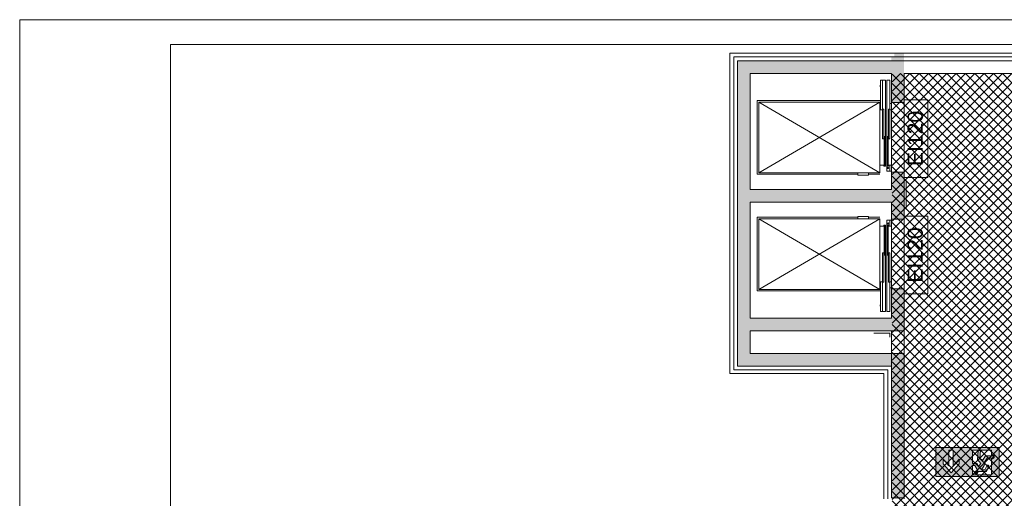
# Paper-space layout 'AP-08 STREFY POŻAROWE I EWAKUACJA - PIĘTRO 6' of a CAD drawing. Header units: millimetres. Extents: x 0 to 594, y 0 to 450.
# Tile 6 of 14: x 0 to 195, y 355 to 450. Entities that reach past the tile are written whole.
import ezdxf
from ezdxf.xclip import XClip

# ---------------------------------------------------------------- set-up
doc = ezdxf.new("R2010")
doc.units = ezdxf.units.MM
doc.header["$MEASUREMENT"] = 0
doc.header["$XCLIPFRAME"] = 0
doc.linetypes.add('DASHED', pattern=[2000, 1000, -1000])
doc.linetypes.add('DASHED2', pattern=[375, 250, -125])
for name, color, linetype, lineweight in [('A_Arkusz_Nr_pióra__1', 7, 'Continuous', 20), ('A_ewakuacja_Nr_pióra__4', 94, 'Continuous', 18), ('A_podkład_Nr_pióra__2', 8, 'Continuous', 13), ('A_ppoż proj_Nr_pióra__1', 7, 'Continuous', 20)]:
    doc.layers.add(name, color=color, linetype=linetype, lineweight=lineweight)
for name, color, linetype, lineweight, true_color in [('A_ewakuacja_Nr_pióra__104', 7, 'Continuous', 5, 0x006532), ('A_podkład_Nr_pióra__254', 7, 'Continuous', 5, 0xfdfdfd), ('A_ppoż proj_Nr_pióra__71', 7, 'Continuous', 5, 0xcbfe65)]:
    doc.layers.add(name, color=color, linetype=linetype, lineweight=lineweight, true_color=true_color)
doc.layers.add('A_podrys', color=7, linetype='Continuous')
doc.styles.add('STYL_AUTOMATYCZNY_1', font='arial.ttf')
doc.linetypes.add('BATTING', pattern='A,0,[1,AP-08 STREFY POŻAROWE I EWAKUACJA - PIĘTRO 61.Shx,S=4.001,R=0,X=0,Y=0],-4.001,0', length=4.001)

# ---------------------------------------------------------------- blocks, each defined once
blk = doc.blocks.new('Rysunek_1_1', base_point=(-1569.28, -182.96))
at = {"layer": 'A_ewakuacja_Nr_pióra__104', "linetype": 'Continuous', "lineweight": 0, "true_color": 0x004c26}
h = blk.add_hatch(color=118, dxfattribs=at)
h.paths.add_polyline_path([(181.54, 359.5), (187.79, 359.5), (187.79, 365.24), (181.54, 365.24)])
h.paths.add_polyline_path([(184.93, 361.62), (186.14, 362.92), (186.14, 361.99), (184.55, 360.24), (182.95, 362), (182.95, 362.9), (184.12, 361.62), (184.12, 364.74), (184.93, 364.74)], flags=0)
h = blk.add_hatch(color=118, dxfattribs=at)
h.paths.add_polyline_path([(187.79, 359.5), (194.04, 359.5), (194.04, 365.24), (187.79, 365.24)])
h.paths.add_polyline_path([(188.79, 359.85), (188.79, 361.67), (189.26, 361.67), (189.68, 360.88, 0.414214), (190.09, 360.46), (191.52, 360.46), (191.96, 361.47, 1.257521), (191.63, 361.62), (191.24, 360.79), (190.58, 360.79), (191.07, 361.64), (191.17, 361.81, 0.230447), (191.13, 362.31), (191.68, 363.09), (192.67, 363.09, 0.232729), (192.9, 363.56), (191.37, 363.56), (190.77, 362.65), (190.25, 363.11), (190.39, 364.65), (189.9, 364.65), (189.77, 362.89), (190.45, 362.09), (189.99, 361.46), (189.69, 362.06), (188.79, 362.06), (188.79, 364.68), (192.51, 364.68), (192.51, 363.63), (193.07, 363.63, -0.376362), (192.77, 362.98), (192.51, 362.98), (192.51, 359.85)], flags=0)
blk.add_hatch(color=118, dxfattribs=at).paths.add_polyline_path([(189.65, 360.01, 1), (189.36, 360.6, 1)])
at = {"layer": 'A_podkład_Nr_pióra__254', "linetype": 'Continuous', "lineweight": 5, "true_color": 0xfdfdfd}
blk.add_hatch(color=7, dxfattribs=at).paths.add_polyline_path([(142.22, 389.62), (142.22, 382.62), (142.22, 381.37), (143.47, 381.37), (169.22, 381.37), (172.72, 381.37), (172.72, 373.6), (172.72, 368.36), (172.72, 364.12), (172.72, 356.17), (172.72, 355.07), (175.22, 355.07), (175.22, 356.17), (175.22, 357.77), (175.22, 364.12), (175.22, 373.6), (175.22, 382.62), (175.22, 383.07), (175.22, 383.87), (173.97, 383.87), (169.22, 383.87), (144.72, 383.87), (144.72, 388.37), (168.82, 388.37), (172.42, 388.37), (173.32, 388.37), (173.97, 388.37), (175.22, 388.37), (175.22, 389.62), (175.22, 396.67), (173.97, 396.67), (173.32, 396.67), (172.72, 396.67), (172.72, 390.87), (168.82, 390.87), (144.72, 390.87), (144.72, 413.87), (169.22, 413.87), (172.72, 413.87), (172.72, 412.37), (172.72, 411.57), (172.82, 411.57), (172.82, 410.47), (173.32, 410.47), (173.97, 410.47), (175.22, 410.47), (175.22, 412.37), (175.22, 415.12), (175.22, 418.17), (175.22, 419.77), (173.97, 419.77), (173.32, 419.77), (172.82, 419.77), (172.72, 419.77), (172.72, 416.37), (169.22, 416.37), (144.72, 416.37), (144.72, 439.37), (168.82, 439.37), (172.42, 439.37), (172.72, 439.37), (172.72, 433.57), (173.32, 433.57), (173.97, 433.57), (175.22, 433.57), (175.22, 439.37), (175.22, 440.62), (175.22, 441.87), (175.22, 443.37), (173.97, 443.37), (173.32, 443.37), (173.32, 442.57), (172.82, 442.57), (172.72, 442.57), (172.72, 441.87), (172.42, 441.87), (168.82, 441.87), (143.47, 441.87), (142.22, 441.87), (142.22, 440.62), (142.22, 415.12)])
at = {"layer": 'A_ppoż proj_Nr_pióra__71', "linetype": 'Continuous', "lineweight": 5, "true_color": 0xcbfe65}
h = blk.add_hatch(dxfattribs=at)
h.set_pattern_fill('bloczki_betonowe_0001', color=71, style=0, pattern_type=2)
h.set_pattern_definition([(45, (-1569.2778, -182.9554), (-0.9192388, 0.9192388), []), (135, (-1569.2778, -182.9554), (0.9192388, 0.9192388), [])])
h.paths.add_polyline_path([(76.12, 224.07), (76.12, 136.57), (204.02, 136.57), (204.02, 201.67), (215.32, 201.67), (215.32, 265.97), (204.22, 265.97), (204.22, 355.07), (210.97, 355.07), (210.97, 439.37), (172.83, 439.37), (172.83, 351.77), (76.12, 351.77), (76.12, 264.27), (142.83, 264.27), (142.83, 260.28), (165.57, 260.28), (165.57, 228.55), (144.19, 228.55), (144.19, 224.07)])
at = {"layer": 'A_ewakuacja_Nr_pióra__4', "color": 94, "linetype": 'Continuous', "lineweight": 18, "flags": 128}
for points in [[(187.79, 365.24), (181.54, 365.24), (181.54, 359.5), (187.79, 359.5)], [(187.79, 365.24), (194.04, 365.24), (194.04, 359.5), (187.79, 359.5)]]:
    blk.add_lwpolyline(points, dxfattribs=at)
blk.add_lwpolyline([(184.12, 364.74), (184.93, 364.74), (184.93, 361.62), (186.14, 362.92), (186.14, 361.99), (184.55, 360.24), (182.95, 362), (182.95, 362.9), (184.12, 361.62)], close=True, dxfattribs=at)
blk.add_lwpolyline([(188.79, 364.68), (188.79, 362.06), (189.69, 362.06), (189.99, 361.46), (190.45, 362.09), (189.77, 362.89), (189.9, 364.65), (190.39, 364.65), (190.25, 363.11), (190.77, 362.65), (191.37, 363.56), (192.9, 363.56, -0.232729), (192.67, 363.09), (191.68, 363.09), (191.13, 362.31, -0.230447), (191.17, 361.81), (191.07, 361.64), (190.58, 360.79), (191.24, 360.79), (191.63, 361.62, -1.257521), (191.96, 361.47), (191.52, 360.46), (190.09, 360.46, -0.414214), (189.68, 360.88), (189.26, 361.67), (188.79, 361.67), (188.79, 359.85), (192.51, 359.85), (192.51, 362.98), (192.77, 362.98, 0.376362), (193.07, 363.63), (192.51, 363.63), (192.51, 364.68)], format="xyb", close=True, dxfattribs=at)
at = {"layer": 'A_ewakuacja_Nr_pióra__4', "color": 94, "linetype": 'Continuous', "lineweight": 18}
blk.add_circle((189.51, 360.31), 0.328, dxfattribs=at)
at = {"layer": 'A_podkład_Nr_pióra__2', "color": 8, "linetype": 'Continuous', "lineweight": 13}
for p, q in [((140.72, 379.87), (140.72, 443.37)), ((140.72, 443.37), (142.22, 443.37)), ((142.22, 443.37), (211.47, 443.37)), ((142.22, 381.37), (142.22, 441.87)), ((142.22, 441.87), (211.47, 441.87)), ((144.72, 439.37), (144.72, 416.37)), ((172.72, 439.37), (164.17, 439.37)), ((172.72, 433.57), (172.72, 439.37)), ((175.22, 433.57), (175.22, 439.37)), ((175.22, 439.37), (212.97, 439.37)), ((170.45, 436.72), (170.45, 437.02)), ((170.45, 437.02), (170.57, 437.02)), ((170.57, 438.03), (171.52, 438.03)), ((170.57, 438.03), (170.57, 432.17)), ((170.92, 438.03), (170.92, 432.17)), ((171.52, 420.98), (171.52, 438.03)), ((171.82, 419.97), (171.82, 438.03)), ((172.42, 438.03), (171.82, 438.03)), ((172.42, 438.03), (172.42, 432.17)), ((170.57, 436.72), (170.45, 436.72)), ((146.12, 433.97), (170.42, 433.97)), ((146.12, 433.97), (146.12, 419.37)), ((146.42, 433.67), (170.42, 433.67)), ((146.42, 433.67), (146.42, 419.67)), ((146.42, 419.67), (170.42, 433.67)), ((170.42, 419.67), (146.42, 433.67)), ((170.42, 419.67), (170.42, 433.67)), ((172.72, 433.37), (172.42, 433.37)), ((172.72, 433.57), (175.22, 433.57)), ((172.72, 432.17), (172.72, 433.37)), ((170.42, 432.17), (170.92, 432.17)), ((170.97, 432.27), (171.2, 432.27)), ((170.97, 426.41), (170.97, 432.27)), ((171.2, 432.27), (171.2, 426.41)), ((172.37, 432.27), (172.14, 432.27)), ((172.14, 432.27), (172.14, 426.41)), ((172.37, 426.41), (172.37, 432.27)), ((172.42, 432.17), (172.72, 432.17)), ((171.2, 426.41), (170.97, 426.41)), ((171.25, 426.87), (171.48, 426.87)), ((171.25, 421.01), (171.25, 426.87)), ((171.48, 426.87), (171.48, 421.01)), ((172.08, 426.87), (171.85, 426.87)), ((171.85, 426.87), (171.85, 421.01)), ((172.08, 421.01), (172.08, 426.87)), ((172.14, 426.41), (172.37, 426.41)), ((146.42, 419.67), (170.42, 419.67)), ((171.2, 421.17), (170.42, 421.17)), ((171.2, 420.98), (171.2, 421.17)), ((171.52, 420.98), (171.2, 420.98)), ((171.48, 421.01), (171.25, 421.01)), ((171.82, 420.98), (172.13, 420.98)), ((172.72, 419.97), (171.82, 419.97)), ((171.85, 421.01), (172.08, 421.01)), ((172.13, 421.17), (172.72, 421.17)), ((172.13, 420.98), (172.13, 421.17)), ((172.42, 419.97), (172.42, 421.17)), ((172.72, 421.17), (172.72, 419.97)), ((172.72, 419.77), (172.72, 419.92)), ((172.72, 419.77), (175.22, 419.77)), ((172.72, 416.37), (172.72, 419.77)), ((175.22, 410.47), (175.22, 419.77)), ((146.12, 419.37), (166.05, 419.37)), ((168.19, 419.37), (170.42, 419.37)), ((144.72, 416.37), (172.72, 416.37)), ((172.72, 413.87), (144.72, 413.87)), ((144.72, 413.87), (144.72, 390.87)), ((172.72, 410.47), (172.72, 413.87)), ((146.12, 410.87), (166.05, 410.87)), ((146.12, 396.27), (146.12, 410.87)), ((146.42, 410.57), (170.42, 410.57)), ((146.42, 396.57), (146.42, 410.57)), ((146.42, 396.57), (170.42, 410.57)), ((170.42, 396.57), (146.42, 410.57)), ((168.19, 410.87), (170.42, 410.87)), ((170.42, 410.57), (170.42, 396.57)), ((172.72, 410.27), (171.82, 410.27)), ((171.82, 410.27), (171.82, 392.21)), ((172.42, 410.27), (172.42, 409.07)), ((172.72, 410.47), (175.22, 410.47)), ((172.72, 409.07), (172.72, 410.27)), ((171.2, 409.07), (170.42, 409.07)), ((171.52, 409.26), (171.2, 409.26)), ((171.2, 409.26), (171.2, 409.07)), ((171.48, 409.23), (171.25, 409.23)), ((171.25, 409.23), (171.25, 403.37)), ((171.48, 403.37), (171.48, 409.23)), ((171.52, 409.26), (171.52, 392.21)), ((171.82, 409.26), (172.13, 409.26)), ((171.85, 403.37), (171.85, 409.23)), ((171.85, 409.23), (172.08, 409.23)), ((172.08, 409.23), (172.08, 403.37)), ((172.13, 409.26), (172.13, 409.07)), ((172.13, 409.07), (172.72, 409.07)), ((171.2, 403.83), (170.97, 403.83)), ((170.97, 403.83), (170.97, 397.97)), ((171.2, 397.97), (171.2, 403.83)), ((172.14, 397.97), (172.14, 403.83)), ((172.14, 403.83), (172.37, 403.83)), ((172.37, 403.83), (172.37, 397.97)), ((171.25, 403.37), (171.48, 403.37)), ((172.08, 403.37), (171.85, 403.37)), ((170.42, 398.07), (170.92, 398.07)), ((170.57, 392.21), (170.57, 398.07)), ((170.92, 392.21), (170.92, 398.07)), ((170.97, 397.97), (171.2, 397.97)), ((172.37, 397.97), (172.14, 397.97)), ((172.42, 398.07), (172.72, 398.07)), ((172.42, 392.21), (172.42, 398.07)), ((172.72, 398.07), (172.72, 396.87)), ((146.12, 396.27), (170.42, 396.27)), ((146.42, 396.57), (170.42, 396.57)), ((172.72, 396.87), (172.42, 396.87)), ((172.72, 396.67), (175.22, 396.67)), ((172.72, 390.87), (172.72, 396.67)), ((175.22, 396.67), (175.22, 388.37)), ((170.57, 393.52), (170.45, 393.52)), ((170.45, 393.52), (170.45, 393.22)), ((170.45, 393.22), (170.57, 393.22)), ((170.57, 392.21), (171.52, 392.21)), ((172.42, 392.21), (171.82, 392.21)), ((151.16, 390.87), (172.72, 390.87)), ((172.72, 388.37), (144.72, 388.37)), ((144.72, 388.37), (144.72, 383.87)), ((172.72, 383.87), (172.72, 388.37)), ((175.22, 355.07), (175.22, 388.37)), ((144.72, 383.87), (172.72, 383.87)), ((172.72, 383.87), (172.72, 355.27)), ((172.72, 381.37), (142.22, 381.37)), ((171.22, 379.87), (140.72, 379.87)), ((171.22, 379.87), (171.22, 356.67)), ((171.22, 356.67), (171.22, 355.07)), ((172.72, 355.27), (175.22, 355.27))]:
    blk.add_line(p, q, dxfattribs=at)
at = {"layer": 'A_podkład_Nr_pióra__2', "color": 8, "linetype": 'BATTING', "lineweight": 13}
for p, q in [((141.47, 380.62), (141.47, 442.62)), ((212.2, 442.62), (141.47, 442.62)), ((171.97, 380.62), (141.47, 380.62)), ((171.97, 380.62), (171.97, 355.07))]:
    blk.add_line(p, q, dxfattribs=at)
at = {"layer": 'A_podkład_Nr_pióra__2', "color": 8, "linetype": 'DASHED', "lineweight": 13}
for p, q in [((175.62, 412.37), (175.62, 418.17)), ((172.42, 387.92), (169.22, 387.92)), ((172.42, 387.92), (172.42, 387.07))]:
    blk.add_line(p, q, dxfattribs=at)
at = {"layer": 'A_podkład_Nr_pióra__2', "color": 8, "linetype": 'DASHED2', "lineweight": 13}
for p, q in [((172.72, 388.37), (175.22, 388.37)), ((172.72, 383.87), (175.22, 383.87))]:
    blk.add_line(p, q, dxfattribs=at)
at = {"layer": 'A_podkład_Nr_pióra__2', "color": 8, "linetype": 'Continuous', "lineweight": 13, "flags": 128}
for points in [[(144.72, 416.37), (144.72, 439.37), (172.72, 439.37), (172.72, 416.37)], [(168.19, 419.67), (168.19, 419.22), (166.05, 419.22), (166.05, 419.67)], [(144.72, 390.87), (144.72, 413.87), (172.72, 413.87), (172.72, 390.87)], [(168.19, 410.57), (168.19, 411.02), (166.05, 411.02), (166.05, 410.57)]]:
    blk.add_lwpolyline(points, close=True, dxfattribs=at)
at = {"layer": 'A_podkład_Nr_pióra__2', "color": 8, "linetype": 'Continuous', "lineweight": 13}
for centre in [(172.04, 420.61), (172.04, 409.63)]:
    blk.add_circle(centre, 0.112, dxfattribs=at)
at = {"layer": 'A_ppoż proj_Nr_pióra__1', "color": 7, "linetype": 'Continuous', "lineweight": 20}
for p, q in [((179.95, 434.15), (175.23, 434.15)), ((175.23, 434.15), (175.23, 418.76)), ((179.95, 418.76), (179.95, 434.15)), ((175.23, 418.76), (179.95, 418.76)), ((179.95, 411.08), (175.23, 411.08)), ((175.23, 411.08), (175.23, 395.69)), ((179.95, 395.69), (179.95, 411.08)), ((175.23, 395.69), (179.95, 395.69))]:
    blk.add_line(p, q, dxfattribs=at)
at = {"layer": 'A_ppoż proj_Nr_pióra__1', "color": 7, "linetype": 'Continuous', "lineweight": 20, "char_height": 3, "attachment_point": 5, "rotation": 90, "style": 'STYL_AUTOMATYCZNY_1'}
for insert in [(177.44, 426.46), (177.44, 403.39)]:
    blk.add_mtext('\\A1;{\\pqc;\\fArial|b0|i0|c238|p0;\\W1.000000;EI120}', dxfattribs=dict(at, insert=insert))

psp = doc.layouts.new('AP-08 STREFY POŻAROWE I EWAKUACJA - PIĘTRO 6')

# ---------------------------------------------------------------- linework, layer by layer
at = {"layer": 'A_Arkusz_Nr_pióra__1', "color": 7, "linetype": 'Continuous', "lineweight": 20}
for p, q in [((589.1, 445.1), (29.9, 445.1)), ((29.9, 445.1), (29.9, 4.9))]:
    psp.add_line(p, q, dxfattribs=at)
at = {"layer": 'A_Arkusz_Nr_pióra__1', "color": 7, "linetype": 'Continuous', "lineweight": 20, "flags": 128}
psp.add_lwpolyline([(0, 450), (594, 450), (594, 0), (0, 0)], close=True, dxfattribs=at)

# ---------------------------------------------------------------- block references
at = {"layer": 'A_podrys', "color": 37, "linetype": 'Continuous', "lineweight": 5, "true_color": 0x656532}
ref = psp.add_blockref('Rysunek_1_1', (-1569.28, -182.96), dxfattribs=at)
XClip(ref).set_block_clipping_path([(29.90003743, 88.3564149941), (559.0435101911, 445.1)])

doc.saveas('drawing.dxf')
